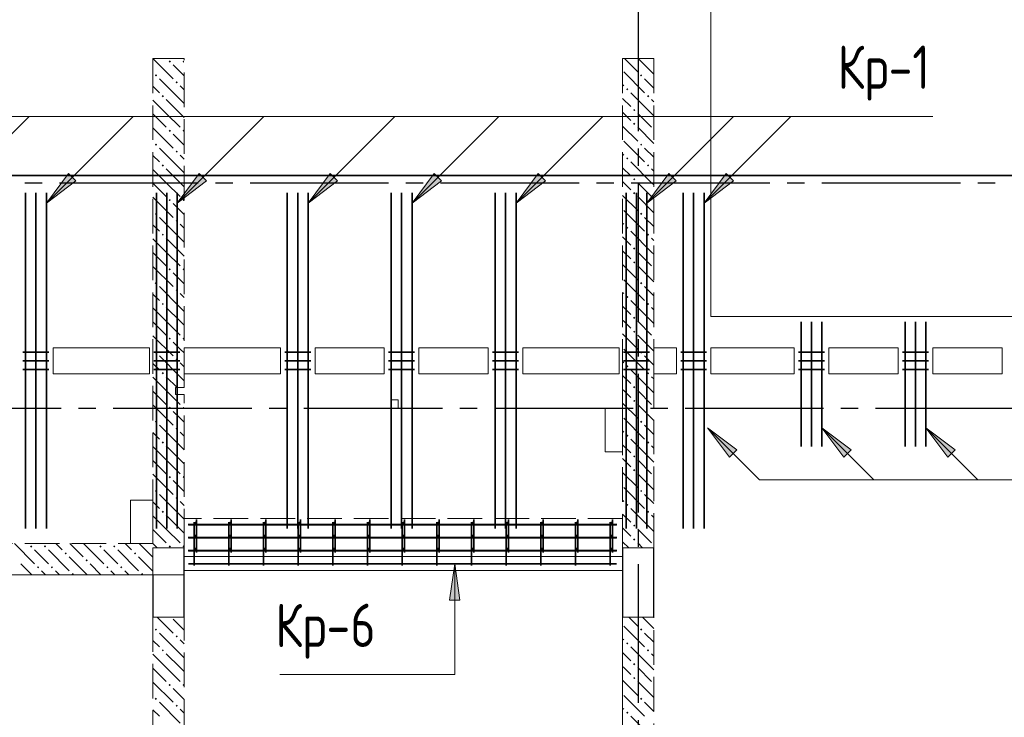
# Model space of a CAD drawing. Header units: millimetres. Extents: x 0 to 61017, y 0 to 42000.
# Tile 11 of 23: x 18071 to 23752, y 32516 to 36545. Entities that reach past the tile are written whole.
import ezdxf

# ---------------------------------------------------------------- set-up
doc = ezdxf.new("R2010")
doc.units = ezdxf.units.MM
doc.linetypes.add('______2', pattern=[270, 200, -70])
doc.linetypes.add('______5', pattern=[1100, 800, -100, 100, -100])
for name, color, linetype, lineweight in [('S1 Стержни арматуры фон', 7, 'Continuous', 25), ('Standard', 7, 'Continuous', 25), ('ЖБ Балка Вышележаща', 7, 'Continuous', 25), ('Макрос окна_ макрос двери', 7, 'Continuous', 18), ('Оси', 40, '______5', 18), ('Позиционная метка номер позиции', 7, 'Continuous', 13), ('Поперечное армирование AW фон', 7, 'Continuous', 25)]:
    doc.layers.add(name, color=color, linetype=linetype, lineweight=lineweight)
for name, color, linetype, lineweight, true_color in [('ЖБ Балка Нижележащая', 7, '______2', 25, 0x8c8cff), ('ЖБ Перекрытие верхний уровень', 7, 'Continuous', 25, 0xe0e0ff), ('ЖБ Стена верхний уровень', 7, 'Continuous', 25, 0x006e00)]:
    doc.layers.add(name, color=color, linetype=linetype, lineweight=lineweight, true_color=true_color)
doc.styles.add('GOST 2.304-81', font='txt')

msp = doc.modelspace()

# ---------------------------------------------------------------- hatches: boundary and pattern name
at = {"layer": 'ЖБ Стена верхний уровень', "linetype": 'Continuous', "lineweight": 18, "transparency": 33554687}
for points in [[(18930.5, 36303.1), (18937, 36309.6), (18943.5, 36303.1), (18937, 36296.6)], [(19010.5, 36303.1), (19016.9, 36309.6), (19020, 36306.6), (19020, 36299.7), (19016.9, 36296.6)], [(18850.5, 36223.1), (18857, 36229.6), (18863.5, 36223.1), (18857, 36216.6)], [(21650.5, 36223.1), (21657, 36229.6), (21663.5, 36223.1), (21657, 36216.6)], [(18970.5, 36183.1), (18977, 36189.6), (18983.5, 36183.1), (18977, 36176.6)], [(21570.5, 36143.1), (21577, 36149.6), (21583.5, 36143.1), (21577, 36136.6)], [(18890.5, 36103.1), (18897, 36109.6), (18903.4, 36103.1), (18897, 36096.6)], [(21690.5, 36103.1), (21697, 36109.6), (21703.4, 36103.1), (21697, 36096.6)], [(21610.5, 36023.1), (21616.9, 36029.6), (21623.4, 36023.1), (21616.9, 36016.6)], [(18930.5, 35903.1), (18937, 35909.6), (18943.5, 35903.1), (18937, 35896.6)], [(19010.5, 35903.1), (19016.9, 35909.6), (19020, 35906.6), (19020, 35899.7), (19016.9, 35896.6)], [(21610.5, 35943.1), (21616.9, 35949.6), (21623.4, 35943.1), (21616.9, 35936.6)], [(18850.5, 35823.1), (18857, 35829.6), (18863.5, 35823.1), (18857, 35816.6)], [(21650.5, 35823.1), (21657, 35829.6), (21663.5, 35823.1), (21657, 35816.6)], [(18970.5, 35783.1), (18977, 35789.6), (18983.5, 35783.1), (18977, 35776.6)], [(21570.5, 35743.1), (21577, 35749.6), (21583.5, 35743.1), (21577, 35736.6)], [(18890.5, 35703.1), (18897, 35709.6), (18903.4, 35703.1), (18897, 35696.6)], [(21690.5, 35703.1), (21697, 35709.6), (21703.4, 35703.1), (21697, 35696.6)], [(21610.5, 35623.1), (21616.9, 35629.6), (21623.4, 35623.1), (21616.9, 35616.6)], [(18930.5, 35503.1), (18937, 35509.6), (18943.5, 35503.1), (18937, 35496.6)], [(19010.5, 35503.1), (19016.9, 35509.6), (19020, 35506.6), (19020, 35499.7), (19016.9, 35496.6)], [(21610.5, 35543.1), (21616.9, 35549.6), (21623.4, 35543.1), (21616.9, 35536.6)], [(18850.5, 35423.1), (18857, 35429.6), (18863.5, 35423.1), (18857, 35416.6)], [(21650.5, 35423.1), (21657, 35429.6), (21663.5, 35423.1), (21657, 35416.6)], [(18970.5, 35383.1), (18977, 35389.6), (18983.5, 35383.1), (18977, 35376.6)], [(21570.5, 35343.1), (21577, 35349.6), (21583.5, 35343.1), (21577, 35336.6)], [(18890.5, 35303.1), (18897, 35309.6), (18903.4, 35303.1), (18897, 35296.6)], [(21690.5, 35303.1), (21697, 35309.6), (21703.4, 35303.1), (21697, 35296.6)], [(21610.5, 35223.1), (21616.9, 35229.6), (21623.4, 35223.1), (21616.9, 35216.6)], [(21610.5, 35143.1), (21616.9, 35149.6), (21623.4, 35143.1), (21616.9, 35136.6)], [(18930.5, 35103.1), (18937, 35109.6), (18943.5, 35103.1), (18937, 35096.6)], [(19010.5, 35103.1), (19016.9, 35109.6), (19020, 35106.6), (19020, 35099.7), (19016.9, 35096.6)], [(18850.5, 35023.1), (18857, 35029.6), (18863.5, 35023.1), (18857, 35016.6)], [(21650.5, 35023.1), (21657, 35029.6), (21663.5, 35023.1), (21657, 35016.6)], [(18970.5, 34983.1), (18977, 34989.6), (18983.5, 34983.1), (18977, 34976.6)], [(21570.5, 34943.1), (21577, 34949.6), (21583.5, 34943.1), (21577, 34936.6)], [(18890.5, 34903.1), (18897, 34909.6), (18903.4, 34903.1), (18897, 34896.6)], [(21690.5, 34903.1), (21697, 34909.6), (21703.4, 34903.1), (21697, 34896.6)], [(21610.5, 34823.1), (21616.9, 34829.6), (21623.4, 34823.1), (21616.9, 34816.6)], [(21610.5, 34743.1), (21616.9, 34749.6), (21623.4, 34743.1), (21616.9, 34736.6)], [(18930.5, 34703.1), (18937, 34709.6), (18943.5, 34703.1), (18937, 34696.6)], [(19010.5, 34703.1), (19016.9, 34709.6), (19020, 34706.6), (19020, 34699.7), (19016.9, 34696.6)], [(18850.5, 34623.1), (18857, 34629.6), (18863.5, 34623.1), (18857, 34616.6)], [(21650.5, 34623.1), (21657, 34629.6), (21663.5, 34623.1), (21657, 34616.6)], [(18970.5, 34583.1), (18977, 34589.6), (18983.5, 34583.1), (18977, 34576.6)], [(21570.5, 34543.1), (21577, 34549.6), (21583.5, 34543.1), (21577, 34536.6)], [(18890.5, 34503.1), (18897, 34509.6), (18903.4, 34503.1), (18897, 34496.6)], [(21690.5, 34503.1), (21697, 34509.6), (21703.4, 34503.1), (21700.3, 34500), (21693.6, 34500)], [(21700.3, 34500), (21697, 34496.6), (21693.6, 34500)], [(21610.5, 34423.1), (21616.9, 34429.6), (21623.4, 34423.1), (21616.9, 34416.6)], [(21610.5, 34343.1), (21616.9, 34349.6), (21623.4, 34343.1), (21616.9, 34336.6)], [(18930.5, 34303.1), (18937, 34309.6), (18943.5, 34303.1), (18937, 34296.6)], [(19010.5, 34303.1), (19016.9, 34309.6), (19020, 34306.6), (19020, 34299.7), (19016.9, 34296.6)], [(18850.5, 34223.1), (18857, 34229.6), (18863.5, 34223.1), (18857, 34216.6)], [(21650.5, 34223.1), (21657, 34229.6), (21663.5, 34223.1), (21657, 34216.6)], [(18970.5, 34183.1), (18977, 34189.6), (18983.5, 34183.1), (18977, 34176.6)], [(21570.5, 34143.1), (21577, 34149.6), (21583.5, 34143.1), (21577, 34136.6)], [(18890.5, 34103.1), (18897, 34109.6), (18903.4, 34103.1), (18897, 34096.6)], [(21690.5, 34103.1), (21697, 34109.6), (21703.4, 34103.1), (21697, 34096.6)], [(21610.5, 34023.1), (21616.9, 34029.6), (21623.4, 34023.1), (21616.9, 34016.6)], [(21610.5, 33943.1), (21616.9, 33949.6), (21623.4, 33943.1), (21616.9, 33936.6)], [(18930.5, 33903.1), (18937, 33909.6), (18943.5, 33903.1), (18937, 33896.6)], [(19010.5, 33903.1), (19016.9, 33909.6), (19020, 33906.6), (19020, 33899.7), (19016.9, 33896.6)], [(18850.5, 33823.1), (18857, 33829.6), (18863.5, 33823.1), (18857, 33816.6)], [(21650.5, 33823.1), (21657, 33829.6), (21663.5, 33823.1), (21657, 33816.6)], [(18970.5, 33783.1), (18977, 33789.6), (18983.5, 33783.1), (18977, 33776.6)], [(21570.5, 33743.1), (21577, 33749.6), (21583.5, 33743.1), (21577, 33736.6)], [(18890.5, 33703.1), (18897, 33709.6), (18903.4, 33703.1), (18897, 33696.6)], [(21690.5, 33703.1), (21697, 33709.6), (21703.4, 33703.1), (21697, 33696.6)], [(21610.5, 33623.1), (21616.9, 33629.6), (21623.4, 33623.1), (21616.9, 33616.6)], [(21610.5, 33543.1), (21616.9, 33549.6), (21623.4, 33543.1), (21616.9, 33536.6)], [(18130.5, 33503.1), (18137, 33509.6), (18143.5, 33503.1), (18137, 33496.6)], [(18210.5, 33503.1), (18216.9, 33509.6), (18223.4, 33503.1), (18216.9, 33496.6)], [(18330.5, 33463.1), (18337, 33469.6), (18343.5, 33463.1), (18337, 33456.6)], [(18530.5, 33503.1), (18537, 33509.6), (18543.5, 33503.1), (18537, 33496.6)], [(18610.5, 33503.1), (18616.9, 33509.6), (18623.4, 33503.1), (18616.9, 33496.6)], [(18730.5, 33463.1), (18737, 33469.6), (18743.5, 33463.1), (18737, 33456.6)], [(18930.5, 33503.1), (18937, 33509.6), (18943.5, 33503.1), (18937, 33496.6)], [(19010.5, 33503.1), (19016.9, 33509.6), (19020, 33506.6), (19020, 33499.7), (19016.9, 33496.6)], [(18450.5, 33423.1), (18457, 33429.6), (18463.5, 33423.1), (18457, 33416.6)], [(18170.5, 33383.1), (18177, 33389.6), (18183.5, 33383.1), (18177, 33376.6)], [(18250.5, 33383.1), (18257, 33389.6), (18263.5, 33383.1), (18257, 33376.6)], [(18570.5, 33383.1), (18577, 33389.6), (18583.5, 33383.1), (18577, 33376.6)], [(18650.5, 33383.1), (18657, 33389.6), (18663.5, 33383.1), (18657, 33376.6)], [(18370.5, 33343.1), (18377, 33349.6), (18383.5, 33343.1), (18380.3, 33340), (18373.6, 33340)], [(18770.5, 33343.1), (18777, 33349.6), (18783.5, 33343.1), (18780.3, 33340), (18773.6, 33340)], [(18850.5, 33023.1), (18857, 33029.6), (18863.5, 33023.1), (18857, 33016.6)], [(21650.5, 33023.1), (21657, 33029.6), (21663.5, 33023.1), (21657, 33016.6)], [(18970.5, 32983.1), (18977, 32989.6), (18983.5, 32983.1), (18977, 32976.6)], [(18890.5, 32903.1), (18897, 32909.6), (18903.4, 32903.1), (18897, 32896.6)], [(21570.5, 32943.1), (21577, 32949.6), (21583.5, 32943.1), (21577, 32936.6)], [(21690.5, 32903.1), (21697, 32909.6), (21703.4, 32903.1), (21697, 32896.6)], [(21610.5, 32823.1), (21616.9, 32829.6), (21623.4, 32823.1), (21616.9, 32816.6)], [(21610.5, 32743.1), (21616.9, 32749.6), (21623.4, 32743.1), (21616.9, 32736.6)], [(18930.5, 32703.1), (18937, 32709.6), (18943.5, 32703.1), (18937, 32696.6)], [(19010.5, 32703.1), (19016.9, 32709.6), (19020, 32706.6), (19020, 32699.7), (19016.9, 32696.6)], [(18850.5, 32623.1), (18857, 32629.6), (18863.5, 32623.1), (18857, 32616.6)], [(21650.5, 32623.1), (21657, 32629.6), (21663.5, 32623.1), (21657, 32616.6)], [(18970.5, 32583.1), (18977, 32589.6), (18983.5, 32583.1), (18977, 32576.6)], [(21570.5, 32543.1), (21577, 32549.6), (21583.5, 32543.1), (21577, 32536.6)]]:
    msp.add_hatch(color=7, dxfattribs=at).paths.add_polyline_path(points, flags=16)
at = {"layer": 'Позиционная метка номер позиции', "linetype": 'Continuous', "lineweight": 13, "transparency": 33554687}
for points in [[(18394.7, 35613.3), (18225, 35486), (18352.3, 35655.7)], [(19149.7, 35613.3), (18980, 35486), (19107.3, 35655.7)], [(19904.7, 35613.3), (19735, 35486), (19862.3, 35655.7)], [(20504.7, 35613.3), (20335, 35486), (20462.3, 35655.7)], [(21104.7, 35613.3), (20935, 35486), (21062.3, 35655.7)], [(21859.7, 35613.3), (21690, 35486), (21817.3, 35655.7)], [(22189.7, 35613.3), (22020, 35486), (22147.3, 35655.7)], [(22167.3, 34018.2), (22040, 34187.9), (22209.7, 34060.6)], [(22167.3, 34018.2), (22040, 34187.9), (22209.7, 34060.6)], [(22827.3, 34018.2), (22700, 34187.9), (22869.7, 34060.6)], [(23427.3, 34018.2), (23300, 34187.9), (23469.7, 34060.6)], [(20551.4, 33193), (20581.4, 33403), (20611.4, 33193)]]:
    msp.add_hatch(color=7, dxfattribs=at).paths.add_polyline_path(points, flags=16)

# ---------------------------------------------------------------- linework, layer by layer
at = {"layer": 'S1 Стержни арматуры фон', "color": 7, "linetype": 'Continuous', "lineweight": 35, "transparency": 33554687}
for p, q in [((18105, 35544), (18105, 33606)), ((18105, 35544), (18105, 33606)), ((18165, 35544), (18165, 33606)), ((18165, 35544), (18165, 33606)), ((18225, 35544), (18225, 33606)), ((18225, 35544), (18225, 33606)), ((18860, 35544), (18860, 33606)), ((18860, 35544), (18860, 33606)), ((18920, 35544), (18920, 33606)), ((18920, 35544), (18920, 33606)), ((18980, 35544), (18980, 33606)), ((18980, 35544), (18980, 33606)), ((19615, 35544), (19615, 33606)), ((19615, 35544), (19615, 33606)), ((19675, 35544), (19675, 33606)), ((19675, 35544), (19675, 33606)), ((19735, 35544), (19735, 33606)), ((19735, 35544), (19735, 33606)), ((20215, 35544), (20215, 33606)), ((20215, 35544), (20215, 33606)), ((20275, 35544), (20275, 33606)), ((20275, 35544), (20275, 33606)), ((20335, 35544), (20335, 33606)), ((20335, 35544), (20335, 33606)), ((20815, 35544), (20815, 33606)), ((20815, 35544), (20815, 33606)), ((20875, 35544), (20875, 33606)), ((20875, 35544), (20875, 33606)), ((20935, 35544), (20935, 33606)), ((20935, 35544), (20935, 33606)), ((21570, 35544), (21570, 33606)), ((21570, 35544), (21570, 33606)), ((21630, 35544), (21630, 33606)), ((21630, 35544), (21630, 33606)), ((21690, 35544), (21690, 33606)), ((21690, 35544), (21690, 33606)), ((21900, 35544), (21900, 33606)), ((21900, 35544), (21900, 33606)), ((21960, 35544), (21960, 33606)), ((21960, 35544), (21960, 33606)), ((22020, 35544), (22020, 33606)), ((22020, 35544), (22020, 33606)), ((22580, 34800), (22580, 34080)), ((22640, 34800), (22640, 34080)), ((22700, 34800), (22700, 34080)), ((23180, 34800), (23180, 34080)), ((23240, 34800), (23240, 34080)), ((23300, 34800), (23300, 34080)), ((19078, 33393), (19078, 33643.9)), ((19092, 33468), (19092, 33659)), ((19278, 33393), (19278, 33643.9)), ((19292, 33468), (19292, 33659)), ((19478, 33393), (19478, 33643.9)), ((19492, 33468), (19492, 33659)), ((19678, 33393), (19678, 33643.9)), ((19692, 33468), (19692, 33659)), ((19878, 33393), (19878, 33643.9)), ((19892, 33468), (19892, 33659)), ((20078, 33393), (20078, 33643.9)), ((20092, 33468), (20092, 33659)), ((20278, 33393), (20278, 33643.9)), ((20292, 33468), (20292, 33659)), ((20478, 33393), (20478, 33643.9)), ((20492, 33468), (20492, 33659)), ((20678, 33393), (20678, 33643.9)), ((20692, 33468), (20692, 33659)), ((20878, 33393), (20878, 33643.9)), ((20892, 33468), (20892, 33659)), ((21078, 33393), (21078, 33643.9)), ((21092, 33468), (21092, 33659)), ((21278, 33393), (21278, 33643.9)), ((21292, 33468), (21292, 33659)), ((21478, 33393), (21478, 33643.9)), ((21492, 33468), (21492, 33659)), ((19044, 33630.1), (21516, 33630.1)), ((19044, 33630), (21516, 33630)), ((19046, 33628), (21514, 33628)), ((19044, 33555.1), (21516, 33555.1)), ((19044, 33555), (21516, 33555)), ((19046, 33553), (21514, 33553)), ((19044, 33480.1), (21516, 33480.1)), ((19044, 33480), (21516, 33480)), ((19046, 33478), (21514, 33478)), ((19046, 33403), (21514, 33403)), ((19046, 33402.9), (21514, 33402.9))]:
    msp.add_line(p, q, dxfattribs=at)
at = {"layer": 'S1 Стержни арматуры фон', "color": 180, "linetype": 'Continuous', "lineweight": 50, "transparency": 33554687}
for centre in [(19085, 33637), (19285, 33637), (19485, 33637), (19685, 33637), (19885, 33637), (20085, 33637), (20285, 33637), (20485, 33637), (20685, 33637), (20885, 33637), (21085, 33637), (21285, 33637), (21485, 33637), (19085, 33562), (19285, 33562), (19485, 33562), (19685, 33562), (19885, 33562), (20085, 33562), (20285, 33562), (20485, 33562), (20685, 33562), (20885, 33562), (21085, 33562), (21285, 33562), (21485, 33562), (19085, 33487), (19285, 33487), (19485, 33487), (19685, 33487), (19885, 33487), (20085, 33487), (20285, 33487), (20485, 33487), (20685, 33487), (20885, 33487), (21085, 33487), (21285, 33487), (21485, 33487)]:
    msp.add_circle(centre, 3, dxfattribs=at)
at = {"layer": 'Standard', "color": 254, "linetype": 'Continuous', "lineweight": 35, "true_color": 0xc4c4ff, "transparency": 33554687}
msp.add_lwpolyline([(7025, 19800), (49780, 19800), (49780, 35644), (7025, 35644), (7025, 19800)], dxfattribs=at)
at = {"layer": 'ЖБ Балка Вышележаща', "color": 7, "linetype": 'Continuous', "lineweight": 18, "transparency": 33554687}
for p, q in [((19020, 33445), (19020, 33365)), ((21550, 33365), (21550, 33445)), ((19020, 33365), (21550, 33365))]:
    msp.add_line(p, q, dxfattribs=at)
at = {"layer": 'ЖБ Балка Нижележащая', "color": 251, "linetype": '______2', "lineweight": 18, "true_color": 0x656565, "transparency": 33554687}
for p, q in [((21550, 33665), (19020, 33665)), ((19020, 33665), (19020, 33445)), ((21550, 33445), (21550, 33665))]:
    msp.add_line(p, q, dxfattribs=at)
at = {"layer": 'ЖБ Перекрытие верхний уровень', "color": 7, "linetype": 'Continuous', "lineweight": 18, "transparency": 33554687}
for p, q in [((22060, 34830), (22060, 38800)), ((28240, 34830), (22060, 34830)), ((18265, 34500), (18265, 34650)), ((18265, 34650), (18820, 34650)), ((18820, 34650), (18820, 34500)), ((19020, 34650), (19575, 34650)), ((19020, 34500), (19020, 34650)), ((19575, 34650), (19575, 34500)), ((19775, 34500), (19775, 34650)), ((19775, 34650), (20175, 34650)), ((20175, 34650), (20175, 34500)), ((20375, 34500), (20375, 34650)), ((20375, 34650), (20775, 34650)), ((20775, 34650), (20775, 34500)), ((20975, 34500), (20975, 34650)), ((20975, 34650), (21530, 34650)), ((21530, 34650), (21530, 34500)), ((21730, 34500), (21730, 34650)), ((21730, 34650), (21860, 34650)), ((21860, 34650), (21860, 34500)), ((22060, 34500), (22060, 34650)), ((22060, 34650), (22540, 34650)), ((22540, 34650), (22540, 34500)), ((22740, 34650), (23140, 34650)), ((22740, 34500), (22740, 34650)), ((23140, 34650), (23140, 34500)), ((23340, 34650), (23740, 34650)), ((23340, 34500), (23340, 34650)), ((23740, 34650), (23740, 34500)), ((18820, 34500), (18265, 34500)), ((19575, 34500), (19020, 34500)), ((20175, 34500), (19775, 34500)), ((20775, 34500), (20375, 34500)), ((21530, 34500), (20975, 34500)), ((21860, 34500), (21730, 34500)), ((22540, 34500), (22060, 34500)), ((23140, 34500), (22740, 34500)), ((23740, 34500), (23340, 34500)), ((20255, 34350), (20215, 34350)), ((20215, 34350), (20215, 34300)), ((20255, 34300), (20255, 34350)), ((20215, 34300), (20255, 34300)), ((21550, 34300), (21450, 34300)), ((21450, 34300), (21450, 34050)), ((21550, 34050), (21550, 34300)), ((21450, 34050), (21550, 34050)), ((18840, 33770), (18710, 33770)), ((18710, 33770), (18710, 33520)), ((18840, 33520), (18840, 33770)), ((18710, 33520), (18840, 33520)), ((19020, 33340), (19020, 33445)), ((19020, 33445), (21550, 33445)), ((21550, 33445), (21550, 29400)), ((17090, 33340), (19020, 33340))]:
    msp.add_line(p, q, dxfattribs=at)
at = {"layer": 'ЖБ Стена верхний уровень', "color": 251, "linetype": '______2', "lineweight": 13, "true_color": 0x656565, "transparency": 33554687}
for p, q in [((19020, 36320), (18840, 36320)), ((18840, 36320), (18840, 33520)), ((19020, 34420), (19020, 36320)), ((21730, 36320), (21550, 36320)), ((21550, 36320), (21550, 34500)), ((21730, 34500), (21730, 36320)), ((21550, 34500), (21550, 33495)), ((21730, 33495), (21730, 34500)), ((19020, 34420), (18970, 34420)), ((18970, 34420), (18970, 34380)), ((18970, 34380), (19020, 34380)), ((19020, 33520), (19020, 34380)), ((18840, 33520), (16910, 33520)), ((19020, 33495), (18840, 33495)), ((18840, 33495), (18840, 33480)), ((18840, 33480), (18840, 33340)), ((19020, 33495), (19020, 33520)), ((21730, 33495), (21550, 33495)), ((17090, 33340), (18840, 33340)), ((18840, 33095), (19020, 33095)), ((18840, 33095), (18840, 30800)), ((19020, 30800), (19020, 33095)), ((21550, 33095), (21730, 33095)), ((21550, 33095), (21550, 30660)), ((21730, 30660), (21730, 33095))]:
    msp.add_line(p, q, dxfattribs=at)
at = {"layer": 'ЖБ Стена верхний уровень', "color": 9, "linetype": 'Continuous', "lineweight": 18, "true_color": 0xc7c7c7, "transparency": 33554687}
for p, q in [((18840.1, 36320), (18957, 36203.1)), ((21560.1, 36320), (21637, 36243.1)), ((21640.1, 36320), (21730, 36230.1)), ((18997, 36243.1), (18957, 36283.1)), ((18997, 36083.1), (18877, 36203.1)), ((19020, 36220.1), (18997, 36243.1)), ((21557, 36243.1), (21677, 36123.1)), ((21730, 36150.1), (21677, 36203.1)), ((18840, 36160.1), (18877, 36123.1)), ((18997, 36163.1), (19020, 36140.1)), ((21550, 36170.1), (21557, 36163.1)), ((18916.9, 36003.1), (18840, 36080.1)), ((18916.9, 36083.1), (18997, 36003.1)), ((18997, 36083.1), (19020, 36060.1)), ((21550, 36090.1), (21597, 36043.1)), ((21716.9, 36003.1), (21597, 36123.1)), ((21716.9, 36083.1), (21730, 36070.1)), ((18840, 36000.1), (18916.9, 35923.1)), ((18916.9, 36003.1), (18997, 35923.1)), ((18997, 36003.1), (19020, 35980.1)), ((21557, 36003.1), (21550, 36010.1)), ((21597, 35963.1), (21557, 36003.1)), ((21637, 36003.1), (21716.9, 35923.1)), ((21716.9, 36003.1), (21730, 35990.1)), ((18840, 35920.1), (18957, 35803.1)), ((21550, 35930.1), (21637, 35843.1)), ((21637, 35923.1), (21730, 35830.1)), ((18997, 35843.1), (18957, 35883.1)), ((18997, 35683.1), (18877, 35803.1)), ((19020, 35820.1), (18997, 35843.1)), ((21557, 35843.1), (21677, 35723.1)), ((21730, 35750.1), (21677, 35803.1)), ((18840, 35760.1), (18877, 35723.1)), ((18997, 35763.1), (19020, 35740.1)), ((21550, 35770.1), (21557, 35763.1)), ((18916.9, 35603.1), (18840, 35680.1)), ((18916.9, 35683.1), (18997, 35603.1)), ((18997, 35683.1), (19020, 35660.1)), ((21550, 35690.1), (21597, 35643.1)), ((21716.9, 35603.1), (21597, 35723.1)), ((21716.9, 35683.1), (21730, 35670.1)), ((18840, 35600.1), (18916.9, 35523.1)), ((18916.9, 35603.1), (18997, 35523.1)), ((18997, 35603.1), (19020, 35580.1)), ((21557, 35603.1), (21550, 35610.1)), ((21597, 35563.1), (21557, 35603.1)), ((21637, 35603.1), (21716.9, 35523.1)), ((21716.9, 35603.1), (21730, 35590.1)), ((18840, 35520.1), (18957, 35403.1)), ((21550, 35530.1), (21637, 35443.1)), ((21637, 35523.1), (21730, 35430.1)), ((18997, 35443.1), (18957, 35483.1)), ((18997, 35283.1), (18877, 35403.1)), ((19020, 35420.1), (18997, 35443.1)), ((21557, 35443.1), (21677, 35323.1)), ((21730, 35350.1), (21677, 35403.1)), ((18840, 35360.1), (18877, 35323.1)), ((18997, 35363.1), (19020, 35340.1)), ((21550, 35370.1), (21557, 35363.1)), ((18916.9, 35283.1), (18997, 35203.1)), ((18997, 35283.1), (19020, 35260.1)), ((21550, 35290.1), (21597, 35243.1)), ((21716.9, 35203.1), (21597, 35323.1)), ((21716.9, 35283.1), (21730, 35270.1)), ((18916.9, 35203.1), (18840, 35280.1)), ((18840, 35200.1), (18916.9, 35123.1)), ((18916.9, 35203.1), (18997, 35123.1)), ((18997, 35203.1), (19020, 35180.1)), ((21557, 35203.1), (21550, 35210.1)), ((21597, 35163.1), (21557, 35203.1)), ((21637, 35203.1), (21716.9, 35123.1)), ((21716.9, 35203.1), (21730, 35190.1)), ((18840, 35120.1), (18957, 35003.1)), ((21550, 35130.1), (21637, 35043.1)), ((21637, 35123.1), (21730, 35030.1)), ((18997, 35043.1), (18957, 35083.1)), ((18997, 34883.1), (18877, 35003.1)), ((19020, 35020.1), (18997, 35043.1)), ((21557, 35043.1), (21677, 34923.1)), ((21730, 34950.1), (21677, 35003.1)), ((18840, 34960.1), (18877, 34923.1)), ((18997, 34963.1), (19020, 34940.1)), ((21550, 34970.1), (21557, 34963.1)), ((21550, 34890.1), (21597, 34843.1)), ((21716.9, 34803.1), (21597, 34923.1)), ((18916.9, 34803.1), (18840, 34880.1)), ((18916.9, 34883.1), (18997, 34803.1)), ((18997, 34883.1), (19020, 34860.1)), ((21716.9, 34883.1), (21730, 34870.1)), ((18840, 34800.1), (18916.9, 34723.1)), ((18916.9, 34803.1), (18997, 34723.1)), ((18997, 34803.1), (19020, 34780.1)), ((21557, 34803.1), (21550, 34810.1)), ((21597, 34763.1), (21557, 34803.1)), ((21637, 34803.1), (21716.9, 34723.1)), ((21716.9, 34803.1), (21730, 34790.1)), ((18840, 34720.1), (18957, 34603.1)), ((21550, 34730.1), (21637, 34643.1)), ((21637, 34723.1), (21730, 34630.1)), ((18997, 34643.1), (18957, 34683.1)), ((18997, 34483.1), (18877, 34603.1)), ((19020, 34620.1), (18997, 34643.1)), ((21557, 34643.1), (21677, 34523.1)), ((21730, 34550.1), (21677, 34603.1)), ((18840, 34560.1), (18877, 34523.1)), ((18997, 34563.1), (19020, 34540.1)), ((21550, 34570.1), (21557, 34563.1)), ((21550, 34490.1), (21597, 34443.1)), ((21620.1, 34500), (21597, 34523.1)), ((21716.9, 34403.1), (21620.1, 34500)), ((18916.9, 34403.1), (18840, 34480.1)), ((18916.9, 34483.1), (18980.1, 34420)), ((18997, 34483.1), (19020, 34460.1)), ((21716.9, 34483.1), (21730, 34470.1)), ((18840, 34400.1), (18916.9, 34323.1)), ((18916.9, 34403.1), (18997, 34323.1)), ((21557, 34403.1), (21550, 34410.1)), ((21597, 34363.1), (21557, 34403.1)), ((21637, 34403.1), (21716.9, 34323.1)), ((21716.9, 34403.1), (21730, 34390.1)), ((18840, 34320.1), (18957, 34203.1)), ((21550, 34330.1), (21637, 34243.1)), ((21637, 34323.1), (21730, 34230.1)), ((18997, 34243.1), (18957, 34283.1)), ((18997, 34083.1), (18877, 34203.1)), ((19020, 34220.1), (18997, 34243.1)), ((21557, 34243.1), (21677, 34123.1)), ((21730, 34150.1), (21677, 34203.1)), ((18840, 34160.1), (18877, 34123.1)), ((18997, 34163.1), (19020, 34140.1)), ((21550, 34170.1), (21557, 34163.1)), ((21550, 34090.1), (21597, 34043.1)), ((21716.9, 34003.1), (21597, 34123.1)), ((18916.9, 34003.1), (18840, 34080.1)), ((18916.9, 34083.1), (18997, 34003.1)), ((18997, 34083.1), (19020, 34060.1)), ((21716.9, 34083.1), (21730, 34070.1)), ((18840, 34000.1), (18916.9, 33923.1)), ((18916.9, 34003.1), (18997, 33923.1)), ((18997, 34003.1), (19020, 33980.1)), ((21557, 34003.1), (21550, 34010.1)), ((21597, 33963.1), (21557, 34003.1)), ((21637, 34003.1), (21716.9, 33923.1)), ((21716.9, 34003.1), (21730, 33990.1)), ((18840, 33920.1), (18957, 33803.1)), ((21550, 33930.1), (21637, 33843.1)), ((21637, 33923.1), (21730, 33830.1)), ((18997, 33843.1), (18957, 33883.1)), ((19020, 33820.1), (18997, 33843.1)), ((21557, 33843.1), (21677, 33723.1)), ((18840, 33760.1), (18877, 33723.1)), ((18997, 33683.1), (18877, 33803.1)), ((18997, 33763.1), (19020, 33740.1)), ((21550, 33770.1), (21557, 33763.1)), ((21730, 33750.1), (21677, 33803.1)), ((21716.9, 33603.1), (21597, 33723.1)), ((18916.9, 33603.1), (18840, 33680.1)), ((18916.9, 33683.1), (18997, 33603.1)), ((18997, 33683.1), (19020, 33660.1)), ((21550, 33690.1), (21597, 33643.1)), ((21716.9, 33683.1), (21730, 33670.1)), ((18840, 33600.1), (18916.9, 33523.1)), ((18916.9, 33603.1), (18997, 33523.1)), ((18997, 33603.1), (19020, 33580.1)), ((21557, 33603.1), (21550, 33610.1)), ((21597, 33563.1), (21557, 33603.1)), ((21637, 33603.1), (21716.9, 33523.1)), ((21716.9, 33603.1), (21730, 33590.1)), ((21550, 33530.1), (21585.1, 33495)), ((21637, 33523.1), (21665.1, 33495)), ((18040.1, 33520), (18157, 33403.1)), ((18197, 33443.1), (18157, 33483.1)), ((18237, 33483.1), (18357, 33363.1)), ((18280.1, 33520), (18316.9, 33483.1)), ((18360.1, 33520), (18437, 33443.1)), ((18440.1, 33520), (18557, 33403.1)), ((18597, 33443.1), (18557, 33483.1)), ((18637, 33483.1), (18757, 33363.1)), ((18680.1, 33520), (18716.9, 33483.1)), ((18760.1, 33520), (18837, 33443.1)), ((18840, 33520.1), (18840.1, 33520)), ((18840.1, 33520), (18865.1, 33495)), ((18237, 33403.1), (18197, 33443.1)), ((18357, 33443.1), (18460.1, 33340)), ((18637, 33403.1), (18597, 33443.1)), ((18757, 33443.1), (18840, 33360.1)), ((18140.1, 33340), (18077, 33403.1)), ((18197, 33363.1), (18220.1, 33340)), ((18277, 33363.1), (18300.1, 33340)), ((18540.1, 33340), (18477, 33403.1)), ((18597, 33363.1), (18620.1, 33340)), ((18677, 33363.1), (18700.1, 33340)), ((18865.1, 33095), (18957, 33003.1)), ((18997, 33043.1), (18957, 33083.1)), ((21585.1, 33095), (21637, 33043.1)), ((19020, 33020.1), (18997, 33043.1)), ((21557, 33043.1), (21677, 32923.1)), ((18840, 32960.1), (18877, 32923.1)), ((18997, 32883.1), (18877, 33003.1)), ((18997, 32963.1), (19020, 32940.1)), ((21550, 32970.1), (21557, 32963.1)), ((21716.9, 32803.1), (21597, 32923.1)), ((18916.9, 32803.1), (18840, 32880.1)), ((18916.9, 32883.1), (18997, 32803.1)), ((18997, 32883.1), (19020, 32860.1)), ((21550, 32890.1), (21597, 32843.1)), ((18840, 32800.1), (18916.9, 32723.1)), ((18916.9, 32803.1), (18997, 32723.1)), ((18997, 32803.1), (19020, 32780.1)), ((21557, 32803.1), (21550, 32810.1)), ((21597, 32763.1), (21557, 32803.1)), ((21637, 32803.1), (21716.9, 32723.1)), ((21550, 32730.1), (21637, 32643.1)), ((18840, 32720.1), (18957, 32603.1)), ((18997, 32643.1), (18957, 32683.1)), ((19020, 32620.1), (18997, 32643.1)), ((21557, 32643.1), (21677, 32523.1)), ((18840, 32560.1), (18877, 32523.1)), ((18997, 32483.1), (18877, 32603.1)), ((18997, 32563.1), (19020, 32540.1)), ((21550, 32570.1), (21557, 32563.1)), ((21716.9, 32403.1), (21597, 32523.1))]:
    msp.add_line(p, q, dxfattribs=at)
for points in [[(21665.1, 33095), (21730, 33030.1), (21730, 33030.1), (21730, 33030.1), (21730, 33030.1)], [(21730, 32950.1), (21730, 32950.1), (21730, 32950.1), (21730, 32950.1), (21677, 33003.1)], [(21716.9, 32883.1), (21730, 32870.1), (21730, 32870.1), (21730, 32870.1), (21730, 32870.1)], [(21716.9, 32803.1), (21730, 32790.1), (21730, 32790.1), (21730, 32790.1), (21730, 32790.1)], [(21637, 32723.1), (21730, 32630.1), (21730, 32630.1), (21730, 32630.1), (21730, 32630.1)], [(21730, 32550.1), (21730, 32550.1), (21730, 32550.1), (21730, 32550.1), (21677, 32603.1)]]:
    msp.add_lwpolyline(points, dxfattribs=at)
at = {"layer": 'Макрос окна_ макрос двери', "color": 7, "linetype": 'Continuous', "lineweight": -3, "transparency": 33554687}
for p, q in [((19020, 33095), (19020, 33495)), ((21550, 33495), (21550, 33095)), ((21730, 33095), (21730, 33495)), ((18840, 33340), (18840, 33095))]:
    msp.add_line(p, q, dxfattribs=at)
at = {"layer": 'Оси', "color": 8, "linetype": '______5', "lineweight": -3, "transparency": 33554687}
for p, q in [((21640, 40000), (21640, 16970)), ((43300, 35600), (4600, 35600)), ((50210, 34300), (4600, 34300)), ((50210, 34300), (4600, 34300))]:
    msp.add_line(p, q, dxfattribs=at)
at = {"layer": 'Позиционная метка номер позиции', "color": 7, "linetype": 'Continuous', "lineweight": 13, "transparency": 33554687}
for p, q in [((17625, 35486), (18125, 35986)), ((18225, 35486), (18725, 35986)), ((18980, 35486), (19480, 35986)), ((19735, 35486), (20235, 35986)), ((20335, 35486), (20835, 35986)), ((20935, 35486), (21435, 35986)), ((21690, 35486), (22190, 35986)), ((22020, 35486), (22520, 35986)), ((18225, 35486), (18352.3, 35655.7)), ((18352.3, 35655.7), (18394.7, 35613.3)), ((18373.5, 35634.5), (18384.1, 35645.1)), ((18980, 35486), (19107.3, 35655.7)), ((19107.3, 35655.7), (19149.7, 35613.3)), ((19128.5, 35634.5), (19139.1, 35645.1)), ((19735, 35486), (19862.3, 35655.7)), ((19862.3, 35655.7), (19904.7, 35613.3)), ((19883.5, 35634.5), (19894.1, 35645.1)), ((20335, 35486), (20462.3, 35655.7)), ((20462.3, 35655.7), (20504.7, 35613.3)), ((20483.5, 35634.5), (20494.1, 35645.1)), ((20935, 35486), (21062.3, 35655.7)), ((21062.3, 35655.7), (21104.7, 35613.3)), ((21083.5, 35634.5), (21094.1, 35645.1)), ((21690, 35486), (21817.3, 35655.7)), ((21817.3, 35655.7), (21859.7, 35613.3)), ((21838.5, 35634.5), (21849.1, 35645.1)), ((22020, 35486), (22147.3, 35655.7)), ((22147.3, 35655.7), (22189.7, 35613.3)), ((22168.5, 35634.5), (22179.1, 35645.1)), ((18394.7, 35613.3), (18225, 35486)), ((19149.7, 35613.3), (18980, 35486)), ((19904.7, 35613.3), (19735, 35486)), ((20504.7, 35613.3), (20335, 35486)), ((21104.7, 35613.3), (20935, 35486)), ((21859.7, 35613.3), (21690, 35486)), ((22189.7, 35613.3), (22020, 35486)), ((18225, 35486), (18225, 35486)), ((18225, 35486), (18225, 35486)), ((18225, 35486), (18225, 35486)), ((18980, 35486), (18980, 35486)), ((18980, 35486), (18980, 35486)), ((18980, 35486), (18980, 35486)), ((19735, 35486), (19735, 35486)), ((19735, 35486), (19735, 35486)), ((19735, 35486), (19735, 35486)), ((20335, 35486), (20335, 35486)), ((20335, 35486), (20335, 35486)), ((20335, 35486), (20335, 35486)), ((20935, 35486), (20935, 35486)), ((20935, 35486), (20935, 35486)), ((20935, 35486), (20935, 35486)), ((21690, 35486), (21690, 35486)), ((21690, 35486), (21690, 35486)), ((21690, 35486), (21690, 35486)), ((22020, 35486), (22020, 35486)), ((22020, 35486), (22020, 35486)), ((22020, 35486), (22020, 35486)), ((22040, 34187.9), (22340, 33887.9)), ((22040, 34187.9), (22040, 34187.9)), ((22040, 34187.9), (22040, 34187.9)), ((22040, 34187.9), (22040, 34187.9)), ((22040, 34187.9), (22209.7, 34060.6)), ((22167.3, 34018.2), (22040, 34187.9)), ((22040, 34187.9), (22040, 34187.9)), ((22040, 34187.9), (22040, 34187.9)), ((22040, 34187.9), (22040, 34187.9)), ((22040, 34187.9), (22209.7, 34060.6)), ((22167.3, 34018.2), (22040, 34187.9)), ((22700, 34187.9), (23000, 33887.9)), ((22700, 34187.9), (22700, 34187.9)), ((22700, 34187.9), (22700, 34187.9)), ((22700, 34187.9), (22700, 34187.9)), ((22700, 34187.9), (22869.7, 34060.6)), ((22827.3, 34018.2), (22700, 34187.9)), ((23300, 34187.9), (23600, 33887.9)), ((23300, 34187.9), (23300, 34187.9)), ((23300, 34187.9), (23300, 34187.9)), ((23300, 34187.9), (23300, 34187.9)), ((23300, 34187.9), (23469.7, 34060.6)), ((23427.3, 34018.2), (23300, 34187.9)), ((22209.7, 34060.6), (22167.3, 34018.2)), ((22209.7, 34060.6), (22167.3, 34018.2)), ((22188.5, 34039.4), (22199.1, 34028.8)), ((22188.5, 34039.4), (22199.1, 34028.8)), ((22869.7, 34060.6), (22827.3, 34018.2)), ((22848.5, 34039.4), (22859.1, 34028.8)), ((23469.7, 34060.6), (23427.3, 34018.2)), ((23448.5, 34039.4), (23459.1, 34028.8)), ((20551.4, 33193), (20581.4, 33403)), ((20581.4, 33403), (20581.4, 33403)), ((20581.4, 33403), (20581.4, 33403)), ((20581.4, 33403), (20581.4, 33403)), ((20581.4, 33403), (20611.4, 33193)), ((20611.4, 33193), (20551.4, 33193)), ((20581.4, 33193), (20581.4, 33178))]:
    msp.add_line(p, q, dxfattribs=at)
for points in [[(13540, 35486), (14040, 35986), (23340, 35986)], [(22040, 34187.9), (22340, 33887.9), (34865, 33887.9), (34865, 32887.9), (34065, 32887.9)], [(20581.4, 33403), (20581.4, 32763), (19571.4, 32763)]]:
    msp.add_lwpolyline(points, dxfattribs=at)
at = {"layer": 'Поперечное армирование AW фон', "color": 7, "linetype": 'Continuous', "lineweight": 35, "transparency": 33554687}
for p, q in [((18090, 34625), (18240, 34625)), ((18845, 34625), (18995, 34625)), ((19600, 34625), (19750, 34625)), ((20200, 34625), (20350, 34625)), ((20800, 34625), (20950, 34625)), ((21555, 34625), (21705, 34625)), ((21885, 34625), (22035, 34625)), ((22715, 34625), (22565, 34625)), ((23315, 34625), (23165, 34625)), ((18090, 34575), (18240, 34575)), ((18845, 34575), (18995, 34575)), ((19600, 34575), (19750, 34575)), ((20200, 34575), (20350, 34575)), ((20800, 34575), (20950, 34575)), ((21555, 34575), (21705, 34575)), ((21885, 34575), (22035, 34575)), ((22715, 34575), (22565, 34575)), ((23315, 34575), (23165, 34575)), ((18090, 34525), (18240, 34525)), ((18845, 34525), (18995, 34525)), ((19600, 34525), (19750, 34525)), ((20200, 34525), (20350, 34525)), ((20800, 34525), (20950, 34525)), ((21555, 34525), (21705, 34525)), ((21885, 34525), (22035, 34525)), ((22715, 34525), (22565, 34525)), ((23315, 34525), (23165, 34525))]:
    msp.add_line(p, q, dxfattribs=at)

# ---------------------------------------------------------------- texts
at = {"layer": 'Standard', "color": 7, "linetype": 'Continuous', "lineweight": 25, "transparency": 33554687, "char_height": 250, "attachment_point": 7, "style": 'GOST 2.304-81'}
for s, insert, width in [('Кр-1', (22790, 36077.7), 675.671), ('Кр-6', (19546.4, 32854.7), 728.949)]:
    msp.add_mtext(s, dxfattribs=dict(at, insert=insert, width=width))

doc.saveas('drawing.dxf')
